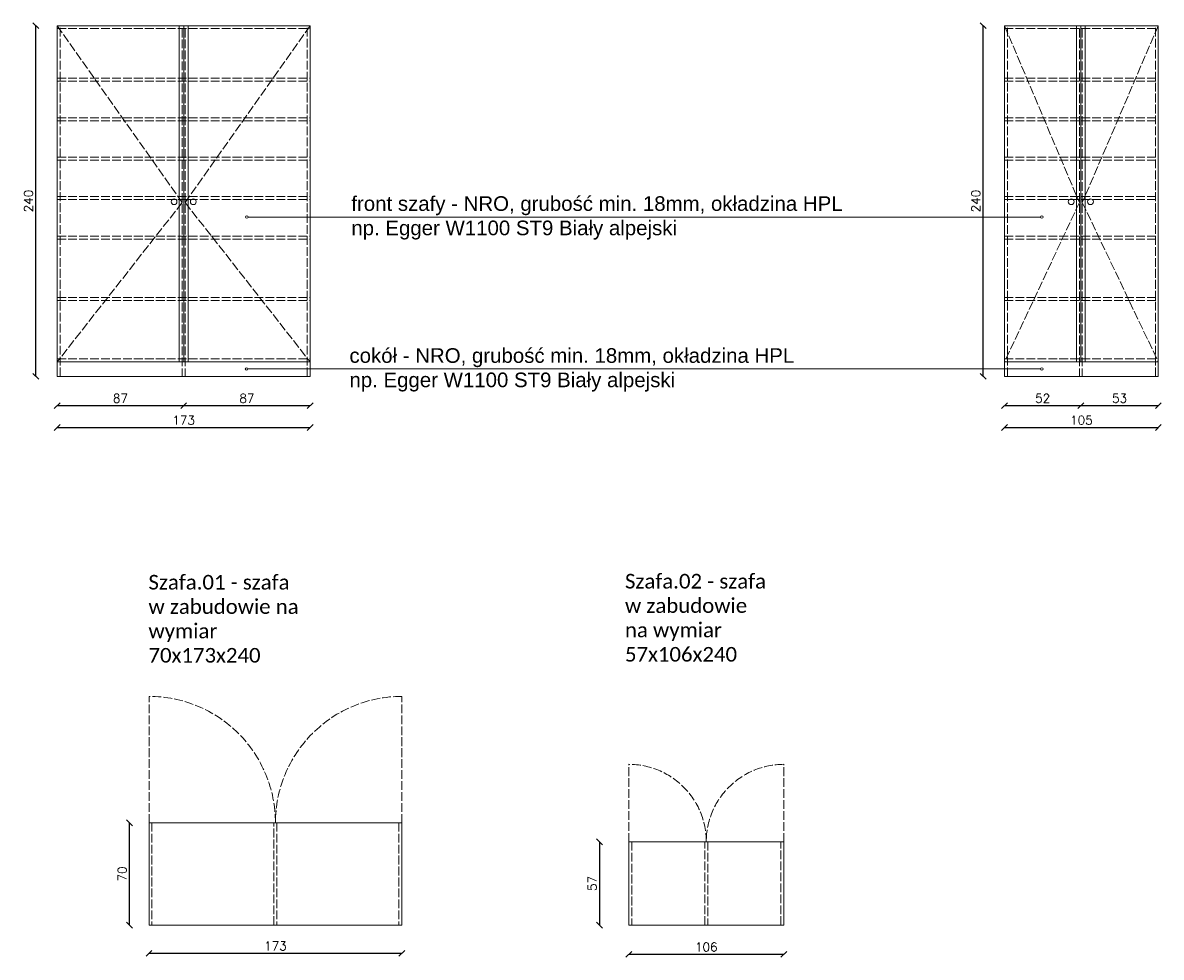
# Model space of a CAD drawing. Header units: centimetres. Extents: x 695802 to 711011, y 25963 to 44188.
# Tile 98 of 157: x 709712 to 710491, y 34947 to 35587. Entities that reach past the tile are written whole.
import ezdxf

# ---------------------------------------------------------------- set-up
doc = ezdxf.new("R2010")
doc.units = ezdxf.units.CM
doc.linetypes.add('ACAD_ISO02W100', pattern=[15, 12, -3])
doc.layers.get('0').update_dxf_attribs({"lineweight": 9})
doc.layers.get('Defpoints').update_dxf_attribs({"lineweight": 9})
for name, color, linetype, lineweight in [('S3_meble ruchome', 253, 'Continuous', 9), ('S3_wymiary', 4, 'Continuous', 0), ('S3_zabudowa kuchenna', 3, 'Continuous', 5), ('Wymiary', 85, 'Continuous', 9)]:
    doc.layers.add(name, color=color, linetype=linetype, lineweight=lineweight)
doc.layers.add('S3_sufit S1', color=7, linetype='Continuous', lineweight=5, true_color=0x7f7f7f)
doc.styles.get("Standard").update_dxf_attribs({"font": 'romans.shx'})
doc.dimstyles.new('Copy of ADD-100', dxfattribs={"dimscale": 2, "dimtxt": 3, "dimasz": 2, "dimexe": 0.2, "dimexo": 0.1, "dimgap": 1, "dimtad": 1, "dimdec": 0, "dimdsep": 46, "dimtxsty": 'Standard', "dimblk": 'OBLIQUE', "dimblk1": 'ARCHTICK', "dimblk2": 'ARCHTICK', "dimcen": 0.1, "dimse1": 1, "dimse2": 1, "dimadec": 0, "dimazin": 0, "dimtfac": 1, "dimtdec": 0, "dimtofl": 0, "dimtmove": 0, "dimatfit": 3, "dimldrblk": 'OBLIQUE', "dimfxl": 0.2, "dimtolj": 1, "dimtzin": 0, "dimarcsym": 0})

# ---------------------------------------------------------------- blocks, each defined once
blk = doc.blocks.new('_Oblique')
at = {"color": 0, "linetype": 'ByBlock', "lineweight": -2}
blk.add_line((-0.5, -0.5), (0.5, 0.5), dxfattribs=at)
blk = doc.blocks.new('*D79')
at = {"layer": 'Defpoints', "color": 0, "lineweight": -3, "ltscale": 1.6}
for p in [(709784.94, 35039.25), (709798.27, 35039.25), (709798.27, 34969.25)]:
    blk.add_point(p, dxfattribs=at)
at = {"layer": 'S3_wymiary', "color": 0, "lineweight": -2, "ltscale": 1.6}
blk.add_line((709784.94, 34969.25), (709784.94, 35039.25), dxfattribs=at)
at = {"layer": 'S3_wymiary', "color": 0, "lineweight": -2, "ltscale": 1.6, "xscale": 4, "yscale": 4, "zscale": 4}
for p, rotation in [((709784.94, 35039.25), 90), ((709784.94, 34969.25), 270)]:
    blk.add_blockref('_Oblique', p, dxfattribs=dict(at, rotation=rotation))
at = {"layer": 'S3_wymiary', "color": 0, "ltscale": 1.6, "insert": (709779.94, 35004.25), "char_height": 6, "attachment_point": 5, "rotation": 90}
blk.add_mtext('\\A1;70', dxfattribs=at)
blk = doc.blocks.new('_ArchTick')
at = {"layer": 'Wymiary', "color": 0, "const_width": 0.15}
blk.add_lwpolyline([(-0.5, -0.5), (0.5, 0.5)], dxfattribs=at)
blk = doc.blocks.new('*D80')
at = {"layer": 'Defpoints', "color": 0, "lineweight": -3, "ltscale": 1.6}
for p in [(709798.27, 34969.25), (709971.27, 34969.25), (709971.27, 34949.94)]:
    blk.add_point(p, dxfattribs=at)
at = {"layer": 'S3_wymiary', "color": 0, "lineweight": -2, "ltscale": 1.6}
blk.add_line((709798.27, 34949.94), (709971.27, 34949.94), dxfattribs=at)
at = {"layer": 'S3_wymiary', "color": 0, "lineweight": -2, "ltscale": 1.6, "xscale": 4, "yscale": 4, "zscale": 4, "rotation": 180}
blk.add_blockref('_Oblique', (709798.27, 34949.94), dxfattribs=at)
at = {"layer": 'S3_wymiary', "color": 0, "lineweight": -2, "ltscale": 1.6, "xscale": 4, "yscale": 4, "zscale": 4}
blk.add_blockref('_Oblique', (709971.27, 34949.94), dxfattribs=at)
at = {"layer": 'S3_wymiary', "color": 0, "ltscale": 1.6, "insert": (709884.77, 34954.94), "char_height": 6, "attachment_point": 5}
blk.add_mtext('\\A1;173', dxfattribs=at)
blk = doc.blocks.new('*D98')
at = {"layer": 'Defpoints', "color": 0, "lineweight": -3, "ltscale": 1.6}
for p in [(710126.54, 35026.25), (710232.54, 35026.25), (710232.54, 34949.25)]:
    blk.add_point(p, dxfattribs=at)
at = {"layer": 'S3_wymiary', "color": 0, "lineweight": -2, "ltscale": 1.6}
blk.add_line((710126.54, 34949.25), (710232.54, 34949.25), dxfattribs=at)
at = {"layer": 'S3_wymiary', "color": 0, "lineweight": -2, "ltscale": 1.6, "xscale": 4, "yscale": 4, "zscale": 4, "rotation": 180}
blk.add_blockref('_Oblique', (710126.54, 34949.25), dxfattribs=at)
at = {"layer": 'S3_wymiary', "color": 0, "lineweight": -2, "ltscale": 1.6, "xscale": 4, "yscale": 4, "zscale": 4}
blk.add_blockref('_Oblique', (710232.54, 34949.25), dxfattribs=at)
at = {"layer": 'S3_wymiary', "color": 0, "ltscale": 1.6, "insert": (710179.54, 34954.25), "char_height": 6, "attachment_point": 5}
blk.add_mtext('\\A1;106', dxfattribs=at)
blk = doc.blocks.new('*D99')
at = {"layer": 'Defpoints', "color": 0, "lineweight": -3, "ltscale": 1.6}
for p in [(710126.54, 35026.25), (710106.54, 34969.25), (710126.54, 34969.25)]:
    blk.add_point(p, dxfattribs=at)
at = {"layer": 'S3_wymiary', "color": 0, "lineweight": -2, "ltscale": 1.6}
blk.add_line((710106.54, 35026.25), (710106.54, 34969.25), dxfattribs=at)
at = {"layer": 'S3_wymiary', "color": 0, "lineweight": -2, "ltscale": 1.6, "xscale": 4, "yscale": 4, "zscale": 4}
for p, rotation in [((710106.54, 35026.25), 90), ((710106.54, 34969.25), 270)]:
    blk.add_blockref('_Oblique', p, dxfattribs=dict(at, rotation=rotation))
at = {"layer": 'S3_wymiary', "color": 0, "ltscale": 1.6, "insert": (710101.54, 34997.75), "char_height": 6, "attachment_point": 5, "rotation": 90}
blk.add_mtext('\\A1;57', dxfattribs=at)
blk = doc.blocks.new('*D303')
at = {"layer": 'Defpoints', "color": 0, "lineweight": -3, "ltscale": 1.6}
for p in [(709720.83, 35584.71), (709735.48, 35584.71), (709735.48, 35344.71)]:
    blk.add_point(p, dxfattribs=at)
at = {"layer": 'S3_wymiary', "color": 0, "lineweight": -2, "ltscale": 1.6}
blk.add_line((709720.83, 35344.71), (709720.83, 35584.71), dxfattribs=at)
at = {"layer": 'S3_wymiary', "color": 0, "lineweight": -2, "ltscale": 1.6, "xscale": 4, "yscale": 4, "zscale": 4}
for p, rotation in [((709720.83, 35584.71), 90), ((709720.83, 35344.71), 270)]:
    blk.add_blockref('_Oblique', p, dxfattribs=dict(at, rotation=rotation))
at = {"layer": 'S3_wymiary', "color": 0, "ltscale": 1.6, "insert": (709715.83, 35464.71), "char_height": 6, "attachment_point": 5, "rotation": 90}
blk.add_mtext('\\A1;240', dxfattribs=at)
blk = doc.blocks.new('*D304')
at = {"layer": 'Defpoints', "color": 0, "lineweight": -3, "ltscale": 1.6}
for p in [(709735.48, 35584.71), (709908.48, 35584.71), (709908.48, 35309.71)]:
    blk.add_point(p, dxfattribs=at)
at = {"layer": 'S3_wymiary', "color": 0, "lineweight": -2, "ltscale": 1.6}
blk.add_line((709735.48, 35309.71), (709908.48, 35309.71), dxfattribs=at)
at = {"layer": 'S3_wymiary', "color": 0, "lineweight": -2, "ltscale": 1.6, "xscale": 4, "yscale": 4, "zscale": 4, "rotation": 180}
blk.add_blockref('_Oblique', (709735.48, 35309.71), dxfattribs=at)
at = {"layer": 'S3_wymiary', "color": 0, "lineweight": -2, "ltscale": 1.6, "xscale": 4, "yscale": 4, "zscale": 4}
blk.add_blockref('_Oblique', (709908.48, 35309.71), dxfattribs=at)
at = {"layer": 'S3_wymiary', "color": 0, "ltscale": 1.6, "insert": (709821.98, 35314.71), "char_height": 6, "attachment_point": 5}
blk.add_mtext('\\A1;173', dxfattribs=at)
blk = doc.blocks.new('*D305')
at = {"layer": 'Defpoints', "color": 0, "lineweight": -3, "ltscale": 1.6}
for p in [(709735.48, 35354.71), (709821.98, 35354.71), (709821.98, 35324.71)]:
    blk.add_point(p, dxfattribs=at)
at = {"layer": 'S3_wymiary', "color": 0, "lineweight": -2, "ltscale": 1.6}
blk.add_line((709735.48, 35324.71), (709821.98, 35324.71), dxfattribs=at)
at = {"layer": 'S3_wymiary', "color": 0, "lineweight": -2, "ltscale": 1.6, "xscale": 4, "yscale": 4, "zscale": 4, "rotation": 180}
blk.add_blockref('_Oblique', (709735.48, 35324.71), dxfattribs=at)
at = {"layer": 'S3_wymiary', "color": 0, "lineweight": -2, "ltscale": 1.6, "xscale": 4, "yscale": 4, "zscale": 4}
blk.add_blockref('_Oblique', (709821.98, 35324.71), dxfattribs=at)
at = {"layer": 'S3_wymiary', "color": 0, "ltscale": 1.6, "insert": (709778.73, 35329.71), "char_height": 6, "attachment_point": 5}
blk.add_mtext('\\A1;87', dxfattribs=at)
blk = doc.blocks.new('*D306')
at = {"layer": 'Defpoints', "color": 0, "lineweight": -3, "ltscale": 1.6}
for p in [(709821.98, 35354.71), (709908.48, 35354.71), (709908.48, 35324.71)]:
    blk.add_point(p, dxfattribs=at)
at = {"layer": 'S3_wymiary', "color": 0, "lineweight": -2, "ltscale": 1.6}
blk.add_line((709821.98, 35324.71), (709908.48, 35324.71), dxfattribs=at)
at = {"layer": 'S3_wymiary', "color": 0, "lineweight": -2, "ltscale": 1.6, "xscale": 4, "yscale": 4, "zscale": 4, "rotation": 180}
blk.add_blockref('_Oblique', (709821.98, 35324.71), dxfattribs=at)
at = {"layer": 'S3_wymiary', "color": 0, "lineweight": -2, "ltscale": 1.6, "xscale": 4, "yscale": 4, "zscale": 4}
blk.add_blockref('_Oblique', (709908.48, 35324.71), dxfattribs=at)
at = {"layer": 'S3_wymiary', "color": 0, "ltscale": 1.6, "insert": (709865.23, 35329.71), "char_height": 6, "attachment_point": 5}
blk.add_mtext('\\A1;87', dxfattribs=at)
blk = doc.blocks.new('*D307')
at = {"layer": 'Defpoints', "color": 0, "lineweight": -3, "ltscale": 1.6}
for p in [(710368.92, 35584.71), (710383.57, 35584.71), (710383.57, 35344.71)]:
    blk.add_point(p, dxfattribs=at)
at = {"layer": 'S3_wymiary', "color": 0, "lineweight": -2, "ltscale": 1.6}
blk.add_line((710368.92, 35344.71), (710368.92, 35584.71), dxfattribs=at)
at = {"layer": 'S3_wymiary', "color": 0, "lineweight": -2, "ltscale": 1.6, "xscale": 4, "yscale": 4, "zscale": 4}
for p, rotation in [((710368.92, 35584.71), 90), ((710368.92, 35344.71), 270)]:
    blk.add_blockref('_Oblique', p, dxfattribs=dict(at, rotation=rotation))
at = {"layer": 'S3_wymiary', "color": 0, "ltscale": 1.6, "insert": (710363.92, 35464.71), "char_height": 6, "attachment_point": 5, "rotation": 90}
blk.add_mtext('\\A1;240', dxfattribs=at)
blk = doc.blocks.new('*D308')
at = {"layer": 'Defpoints', "color": 0, "lineweight": -3, "ltscale": 1.6}
for p in [(710383.57, 35584.71), (710488.8, 35584.71), (710488.8, 35309.71)]:
    blk.add_point(p, dxfattribs=at)
at = {"layer": 'S3_wymiary', "color": 0, "lineweight": -2, "ltscale": 1.6}
blk.add_line((710383.57, 35309.71), (710488.8, 35309.71), dxfattribs=at)
at = {"layer": 'S3_wymiary', "color": 0, "lineweight": -2, "ltscale": 1.6, "xscale": 4, "yscale": 4, "zscale": 4, "rotation": 180}
blk.add_blockref('_Oblique', (710383.57, 35309.71), dxfattribs=at)
at = {"layer": 'S3_wymiary', "color": 0, "lineweight": -2, "ltscale": 1.6, "xscale": 4, "yscale": 4, "zscale": 4}
blk.add_blockref('_Oblique', (710488.8, 35309.71), dxfattribs=at)
at = {"layer": 'S3_wymiary', "color": 0, "ltscale": 1.6, "insert": (710436.19, 35314.71), "char_height": 6, "attachment_point": 5}
blk.add_mtext('\\A1;105', dxfattribs=at)
blk = doc.blocks.new('*D309')
at = {"layer": 'Defpoints', "color": 0, "lineweight": -3, "ltscale": 1.6}
for p in [(710383.57, 35354.71), (710435.8, 35354.71), (710435.8, 35324.71)]:
    blk.add_point(p, dxfattribs=at)
at = {"layer": 'S3_wymiary', "color": 0, "lineweight": -2, "ltscale": 1.6}
blk.add_line((710383.57, 35324.71), (710435.8, 35324.71), dxfattribs=at)
at = {"layer": 'S3_wymiary', "color": 0, "lineweight": -2, "ltscale": 1.6, "xscale": 4, "yscale": 4, "zscale": 4, "rotation": 180}
blk.add_blockref('_Oblique', (710383.57, 35324.71), dxfattribs=at)
at = {"layer": 'S3_wymiary', "color": 0, "lineweight": -2, "ltscale": 1.6, "xscale": 4, "yscale": 4, "zscale": 4}
blk.add_blockref('_Oblique', (710435.8, 35324.71), dxfattribs=at)
at = {"layer": 'S3_wymiary', "color": 0, "ltscale": 1.6, "insert": (710409.69, 35329.71), "char_height": 6, "attachment_point": 5}
blk.add_mtext('\\A1;52', dxfattribs=at)
blk = doc.blocks.new('*D310')
at = {"layer": 'Defpoints', "color": 0, "lineweight": -3, "ltscale": 1.6}
for p in [(710435.8, 35354.71), (710488.8, 35354.71), (710488.8, 35324.71)]:
    blk.add_point(p, dxfattribs=at)
at = {"layer": 'S3_wymiary', "color": 0, "lineweight": -2, "ltscale": 1.6}
blk.add_line((710435.8, 35324.71), (710488.8, 35324.71), dxfattribs=at)
at = {"layer": 'S3_wymiary', "color": 0, "lineweight": -2, "ltscale": 1.6, "xscale": 4, "yscale": 4, "zscale": 4, "rotation": 180}
blk.add_blockref('_Oblique', (710435.8, 35324.71), dxfattribs=at)
at = {"layer": 'S3_wymiary', "color": 0, "lineweight": -2, "ltscale": 1.6, "xscale": 4, "yscale": 4, "zscale": 4}
blk.add_blockref('_Oblique', (710488.8, 35324.71), dxfattribs=at)
at = {"layer": 'S3_wymiary', "color": 0, "ltscale": 1.6, "insert": (710462.3, 35329.71), "char_height": 6, "attachment_point": 5}
blk.add_mtext('\\A1;53', dxfattribs=at)

msp = doc.modelspace()

# ---------------------------------------------------------------- linework, layer by layer
at = {"layer": 'S3_meble ruchome', "ltscale": 1.6}
for p, q in [((709735.48, 35344.71), (709735.48, 35584.71)), ((709735.48, 35584.71), (709908.48, 35584.71)), ((709821.98, 35584.71), (709735.48, 35584.71)), ((709818.98, 35584.71), (709818.98, 35354.71)), ((709821.98, 35584.71), (709821.98, 35354.71)), ((709824.98, 35584.71), (709824.98, 35354.71)), ((709908.48, 35344.71), (709908.48, 35584.71)), ((710383.57, 35344.71), (710383.57, 35584.71)), ((710383.57, 35584.71), (710488.8, 35584.71)), ((710435.8, 35584.71), (710383.57, 35584.71)), ((710432.8, 35584.71), (710432.8, 35354.71)), ((710435.8, 35584.71), (710435.8, 35354.71)), ((710438.8, 35584.71), (710438.8, 35354.71)), ((710488.8, 35344.71), (710488.8, 35584.71)), ((709821.98, 35354.71), (709735.48, 35354.71)), ((709821.98, 35354.71), (709908.48, 35354.71)), ((710435.8, 35354.71), (710383.57, 35354.71)), ((710435.8, 35354.71), (710488.8, 35354.71))]:
    msp.add_line(p, q, dxfattribs=at)
for points in [[(709735.48, 35354.71), (709908.48, 35354.71), (709908.48, 35344.71), (709735.48, 35344.71)], [(710383.57, 35354.71), (710488.8, 35354.71), (710488.8, 35344.71), (710383.57, 35344.71)], [(709798.27, 34969.25), (709971.27, 34969.25), (709971.27, 35039.25), (709798.27, 35039.25)], [(710126.54, 34969.25), (710232.54, 34969.25), (710232.54, 35026.25), (710126.54, 35026.25)]]:
    msp.add_lwpolyline(points, close=True, dxfattribs=at)
at = {"layer": 'S3_sufit S1', "ltscale": 1.6}
for centre in [(709815.41, 35464.24), (709828.55, 35464.24), (710429.23, 35464.24), (710442.37, 35464.24)]:
    msp.add_circle(centre, 2, dxfattribs=at)
at = {"layer": 'S3_wymiary', "linetype": 'ACAD_ISO02W100', "ltscale": 0.5}
for p, q in [((709735.48, 35584.71), (709820.98, 35463.71)), ((709735.48, 35582.71), (709908.48, 35582.71)), ((709737.48, 35344.71), (709737.48, 35584.71)), ((709820.98, 35582.71), (709820.98, 35344.71)), ((709908.48, 35584.71), (709822.98, 35463.71)), ((709822.98, 35582.71), (709822.98, 35344.71)), ((709906.48, 35344.71), (709906.48, 35584.71)), ((710383.57, 35584.71), (710434.8, 35463.71)), ((710383.57, 35582.71), (710488.8, 35582.71)), ((710385.57, 35344.71), (710385.57, 35584.71)), ((710434.8, 35582.71), (710434.8, 35344.71)), ((710488.8, 35584.71), (710436.8, 35463.71)), ((710436.8, 35582.71), (710436.8, 35344.71)), ((710486.8, 35344.71), (710486.8, 35584.71)), ((709735.48, 35548.71), (709908.48, 35548.71)), ((709735.48, 35546.71), (709908.48, 35546.71)), ((710383.57, 35548.71), (710488.8, 35548.71)), ((710383.57, 35546.71), (710488.8, 35546.71)), ((709735.48, 35521.71), (709908.48, 35521.71)), ((709735.48, 35519.71), (709908.48, 35519.71)), ((710383.57, 35521.71), (710488.8, 35521.71)), ((710383.57, 35519.71), (710488.8, 35519.71)), ((709735.48, 35494.71), (709908.48, 35494.71)), ((709735.48, 35492.71), (709908.48, 35492.71)), ((710383.57, 35494.71), (710488.8, 35494.71)), ((710383.57, 35492.71), (710488.8, 35492.71)), ((709735.48, 35467.71), (709908.48, 35467.71)), ((709735.48, 35465.71), (709908.48, 35465.71)), ((710383.57, 35467.71), (710488.8, 35467.71)), ((710383.57, 35465.71), (710488.8, 35465.71)), ((709820.98, 35463.71), (709735.48, 35354.71)), ((709822.98, 35463.71), (709908.48, 35354.71)), ((710434.8, 35463.71), (710383.57, 35354.71)), ((710436.8, 35463.71), (710488.8, 35354.71)), ((709735.48, 35440.71), (709908.48, 35440.71)), ((710383.57, 35440.71), (710488.8, 35440.71)), ((709735.48, 35438.71), (709908.48, 35438.71)), ((710383.57, 35438.71), (710488.8, 35438.71)), ((709735.48, 35398.71), (709908.48, 35398.71)), ((709735.48, 35396.71), (709908.48, 35396.71)), ((710383.57, 35398.71), (710488.8, 35398.71)), ((710383.57, 35396.71), (710488.8, 35396.71)), ((709735.48, 35356.71), (709908.48, 35356.71)), ((709735.48, 35354.71), (709908.48, 35354.71)), ((710383.57, 35356.71), (710488.8, 35356.71)), ((710383.57, 35354.71), (710488.8, 35354.71)), ((709820.98, 35344.71), (709822.98, 35344.71)), ((710434.8, 35344.71), (710436.8, 35344.71))]:
    msp.add_line(p, q, dxfattribs=at)
at = {"layer": 'S3_wymiary', "ltscale": 1.6}
for p, q in [((709866.09, 35453.77), (710408.18, 35453.77)), ((709865.92, 35349.78), (710408.18, 35349.78)), ((709735.48, 35344.71), (709737.48, 35344.71)), ((709906.48, 35344.71), (709908.48, 35344.71)), ((710383.57, 35344.71), (710385.57, 35344.71)), ((710486.8, 35344.71), (710488.8, 35344.71))]:
    msp.add_line(p, q, dxfattribs=at)
at = {"layer": 'S3_wymiary', "linetype": 'ACAD_ISO02W100', "ltscale": 0.5}
for points in [[(709798.27, 35039.25), (709798.27, 35125.75, -0.414214), (709884.77, 35039.25)], [(709971.27, 35039.25), (709971.27, 35125.75, 0.414214), (709884.77, 35039.25)], [(710126.54, 35026.25), (710126.54, 35079.25, -0.414214), (710179.54, 35026.25)], [(710232.54, 35026.25), (710232.54, 35079.25, 0.414214), (710179.54, 35026.25)]]:
    msp.add_lwpolyline(points, format="xyb", dxfattribs=at)
for points in [[(709798.27, 35039.25), (709800.27, 35039.25), (709800.27, 34969.25), (709798.27, 34969.25)], [(709883.77, 35039.25), (709885.77, 35039.25), (709885.77, 34969.25), (709883.77, 34969.25)], [(709971.27, 35039.25), (709969.27, 35039.25), (709969.27, 34969.25), (709971.27, 34969.25)], [(710126.54, 35026.25), (710128.54, 35026.25), (710128.54, 34969.25), (710126.54, 34969.25)], [(710178.54, 35026.25), (710180.54, 35026.25), (710180.54, 34969.25), (710178.54, 34969.25)], [(710230.54, 35026.25), (710232.54, 35026.25), (710232.54, 34969.25), (710230.54, 34969.25)]]:
    msp.add_lwpolyline(points, close=True, dxfattribs=at)
at = {"layer": 'S3_wymiary', "ltscale": 1.6}
for centre in [(709865.21, 35453.77), (710409.07, 35453.77), (709865.03, 35349.78), (710409.07, 35349.78)]:
    msp.add_circle(centre, 0.886, dxfattribs=at)

# ---------------------------------------------------------------- texts
at = {"layer": 'S3_zabudowa kuchenna', "ltscale": 1.6, "char_height": 10, "attachment_point": 1}
for s, insert, width in [('{\\A1;\\fArial|b0|i0|c238|p34;front szafy - N\\A0;RO, grubość min. 18mm, okładzina HPL np. Egger W1100 ST9 Biały alpejski}', (709936.68, 35467.99), 345.0674), ('{\\A1;\\fArial|b0|i0|c238|p34;cokół - N\\A0;RO, grubość min. 18mm, okładzina HPL np. Egger W1100 ST9 Biały alpejski}', (709935.4, 35364), 322.1061)]:
    msp.add_mtext(s, dxfattribs=dict(at, insert=insert, width=width))
at = {"layer": 'S3_zabudowa kuchenna', "ltscale": 1.6, "char_height": 10, "attachment_point": 1, "bg_fill": 2}
for s, insert, width in [('{\\fCalibri Light|b0|i0|c238|p34;Szafa.02 - szafa w zabudowie na wymiar\\P57x106x240}', (710123.91, 35209.56), 102.2674), ('{\\fCalibri Light|b0|i0|c238|p34;Szafa.01 - szafa w zabudowie na wymiar\\P70x173x240}', (709797.88, 35208.88), 108.6385)]:
    msp.add_mtext(s, dxfattribs=dict(at, insert=insert, width=width))

# ---------------------------------------------------------------- dimensions: what is measured, and where the dimension line sits
at = {"layer": 'S3_wymiary', "ltscale": 1.6}
for base, p1, p2, picture, middle in [((709720.83, 35584.71), (709735.48, 35344.71), (709735.48, 35584.71), '*D303', (709715.83, 35464.71)), ((710368.92, 35584.71), (710383.57, 35344.71), (710383.57, 35584.71), '*D307', (710363.92, 35464.71)), ((709784.94, 35039.25), (709798.27, 34969.25), (709798.27, 35039.25), '*D79', (709779.94, 35004.25)), ((710106.54, 34969.25), (710126.54, 35026.25), (710126.54, 34969.25), '*D99', (710101.54, 34997.75))]:
    dim = msp.add_linear_dim(base=base, p1=p1, p2=p2, angle=90, dimstyle='Copy of ADD-100', dxfattribs=at)
    dim.commit()
    dim.dimension.update_dxf_attribs({"geometry": picture, "text_midpoint": middle})
for base, p1, p2, picture, middle in [((709908.48, 35309.71), (709735.48, 35584.71), (709908.48, 35584.71), '*D304', (709821.98, 35314.71)), ((710488.8, 35309.71), (710383.57, 35584.71), (710488.8, 35584.71), '*D308', (710436.19, 35314.71)), ((709821.97898533, 35324.70508021), (709735.47898533, 35354.70508021), (709821.97898533, 35354.70508021), '*D305', (709778.72898533, 35329.70508021)), ((709908.47898533, 35324.70508021), (709821.97898533, 35354.70508021), (709908.47898533, 35354.70508021), '*D306', (709865.22898533, 35329.70508021)), ((710435.8, 35324.71), (710383.57, 35354.71), (710435.8, 35354.71), '*D309', (710409.69, 35329.71)), ((710488.8, 35324.71), (710435.8, 35354.71), (710488.8, 35354.71), '*D310', (710462.3, 35329.71)), ((710232.54, 34949.25), (710126.54, 35026.25), (710232.54, 35026.25), '*D98', (710179.54, 34954.25)), ((709971.27, 34949.94), (709798.27, 34969.25), (709971.27, 34969.25), '*D80', (709884.77, 34954.94))]:
    dim = msp.add_linear_dim(base=base, p1=p1, p2=p2, dimstyle='Copy of ADD-100', dxfattribs=at)
    dim.commit()
    dim.dimension.update_dxf_attribs({"geometry": picture, "text_midpoint": middle})

doc.saveas('drawing.dxf')
